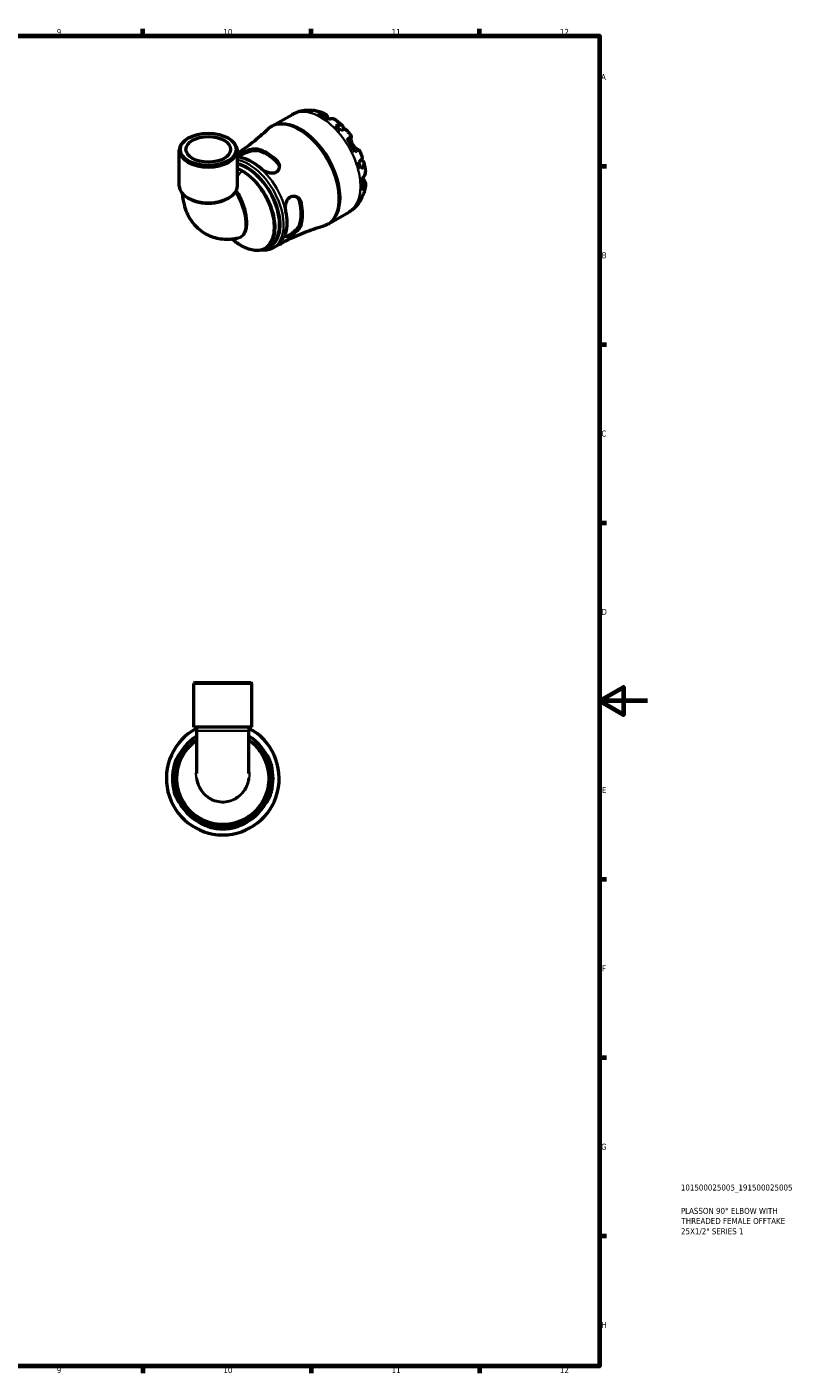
# Model space of a CAD drawing. Header units: millimetres. Extents: x 0 to 902, y 0 to 783.
# Tile 6 of 6: x 582 to 902, y 17 to 578. Entities that reach past the tile are written whole.
import ezdxf

# ---------------------------------------------------------------- set-up
doc = ezdxf.new("R2010")
doc.units = ezdxf.units.MM
for name, color, linetype, lineweight in [('Border (ISO)', 7, 'Continuous', 70), ('Title (ISO)', 7, 'Continuous', 50), ('Visible (ISO)', 7, 'Continuous', 50), ('Visible Narrow (ISO)', 7, 'Continuous', 35)]:
    doc.layers.add(name, color=color, linetype=linetype, lineweight=lineweight)
doc.styles.add('Note Text (ISO)', font='tahoma.ttf')

# ---------------------------------------------------------------- blocks, each defined once
blk = doc.blocks.new('Borders Default Border')
at = {"layer": 'Border (ISO)'}
for p, q in [((630.75, 574), (630.75, 576.9)), ((700.83, 574), (700.83, 576.9)), ((770.92, 574), (770.92, 576.9)), ((821, 519.75), (823.9, 519.75)), ((821, 445.5), (823.9, 445.5)), ((821, 371.25), (823.9, 371.25)), ((821, 222.75), (823.9, 222.75)), ((821, 148.5), (823.9, 148.5)), ((821, 74.25), (823.9, 74.25)), ((630.75, 20), (630.75, 17.1)), ((700.83, 20), (700.83, 17.1)), ((770.92, 20), (770.92, 17.1))]:
    blk.add_line(p, q, dxfattribs=at)
at = {"layer": 'Border (ISO)', "flags": 128}
for points in [[(20, 20), (20, 574), (821, 574), (821, 20), (20, 20)], [(841, 297), (821, 297), (831, 302.77), (831, 291.23), (821, 297)]]:
    blk.add_lwpolyline(points, dxfattribs=at)
at = {"layer": 'Border (ISO)', "color": 232, "true_color": 0xca0064, "char_height": 2.5, "attachment_point": 7, "style": 'Note Text (ISO)'}
for s, insert in [('9', (594.88, 574.35)), ('10', (664.29, 574.35)), ('11', (734.37, 574.4)), ('12', (804.46, 574.4)), ('A', (821.59, 555.62)), ('B', (821.89, 481.37)), ('C', (821.73, 407.08)), ('D', (821.73, 332.88)), ('E', (821.94, 258.63)), ('F', (822, 184.38)), ('G', (821.61, 110.08)), ('H', (821.74, 35.88)), ('9', (594.88, 17.05)), ('10', (664.29, 17.05)), ('11', (734.37, 17.1)), ('12', (804.46, 17.1))]:
    blk.add_mtext(s, dxfattribs=dict(at, insert=insert))
blk = doc.blocks.new('Title Blocks ISO')
at = {"layer": 'Title (ISO)', "color": 232, "true_color": 0xca0064, "style": 'Note Text (ISO)'}
for tag, p in [('PART_NUMBER_001', (33.84, 73.13)), ('DESCRIPTION_001', (33.84, 63.4)), ('DESCRIPTION_002', (34.09, 59.18)), ('DESCRIPTION_003', (33.91, 54.9))]:
    blk.add_attdef(tag, p, '', height=2.5, dxfattribs=at)

msp = doc.modelspace()

# ---------------------------------------------------------------- linework, layer by layer
at = {"layer": 'Visible (ISO)'}
for p, q in [((684.669, 536.5076), (693.0263, 541.3203)), ((649.7337, 531.4532), (649.4, 531.2596)), ((666.2586, 531.4532), (666.5922, 531.2596)), ((645.886, 511.4435), (645.886, 526.3474)), ((670.1063, 511.4435), (670.1063, 526.3474)), ((708.1235, 495.7782), (716.4808, 500.5909)), ((681.9584, 485.592), (683.6978, 486.5936)), ((685.0661, 485.7545), (686.4379, 486.5444)), ((652.3977, 304.7413), (651.9277, 304.2713)), ((676.148, 304.2713), (651.9277, 304.2713)), ((651.9277, 286.0413), (651.9277, 304.2713)), ((652.3977, 304.7413), (675.678, 304.7413)), ((675.678, 304.7413), (676.148, 304.2713)), ((676.148, 286.0413), (676.148, 304.2713)), ((676.148, 286.0413), (651.9277, 286.0413)), ((653.1388, 286.0413), (653.1388, 284.6093)), ((674.937, 286.0413), (674.937, 284.6093)), ((653.1388, 284.6093), (653.1388, 266.7706)), ((674.937, 266.7706), (674.937, 284.6093))]:
    msp.add_line(p, q, dxfattribs=at)
for radius, start, end in [(23.5, 117.632134, 62.367866), (20.68, 121.805507, 58.194493), (20.9602, 164.787344, 195.212656), (20.6801, 164.576237, 195.423763), (20.6801, 344.576237, 15.423763), (20.9602, 344.787344, 15.212656), (20.6801, 254.576237, 285.423763), (20.9602, 254.787344, 285.212656)]:
    msp.add_arc((664.0379, 264.7413), radius, start, end, dxfattribs=at)
for centre, major_axis, ratio, start_param, end_param in [((705.8673, 521.5969), (-11.6479, 20.2268), 0.57809312, 5.82476092, 5.96007895), ((705.8673, 521.5969), (-11.6479, 20.2268), 0.57809312, 5.36435152, 5.63509019), ((705.8673, 521.5969), (-11.6479, 20.2268), 0.57809312, 5.03936276, 5.17468078), ((657.9961, 526.3474), (-12.1101, 0), 0.5758617, 5.50163969, 10.20632358), ((705.8673, 521.5969), (-11.6479, 20.2268), 0.57809312, 4.57895335, 4.84969203), ((676.2469, 504.5397), (-10.32, 17.921), 0.57809312, 5.23052541, 5.7689163), ((682.4341, 508.1026), (10.4598, -18.1637), 0.57809312, 2.09261727, 2.62363913), ((682.4341, 508.1026), (10.0705, -17.4877), 0.57809312, 2.08208886, 2.63416754), ((705.8673, 521.5969), (-11.6479, 20.2268), 0.57809312, 4.25396459, 4.38928262), ((674.0814, 503.2926), (9.6164, -16.6991), 0.57809312, 0, 2.65416455), ((657.9961, 511.4435), (-12.1101, 0), 0.5758617, 0, 3.14159265), ((705.8673, 521.5969), (-11.6479, 20.2268), 0.57809312, 3.79355519, 4.06429386), ((682.4341, 508.1026), (10.0705, -17.4877), 0.57809312, 0.51129253, 1.06337121), ((705.8673, 521.5969), (11.6479, -20.2268), 0.57809312, 0.32697378, 0.4622918), ((676.2469, 504.5397), (-10.32, 17.921), 0.57809312, 3.65972908, 4.19811997), ((682.4341, 508.1026), (10.4598, -18.1637), 0.57809312, 0.52182094, 1.0528428)]:
    msp.add_ellipse(centre, major_axis=major_axis, ratio=ratio, start_param=start_param, end_param=end_param, dxfattribs=at)
for major_axis in [(11.6402, 0), (9.3155, 0)]:
    msp.add_ellipse((657.9961, 526.7316), major_axis=major_axis, ratio=0.5758617, dxfattribs=at)
for points, knots in [([(693.0263, 541.3203), (693.4514, 541.5651), (693.8903, 541.7859), (694.787, 542.1761), (695.2447, 542.3454), (696.1699, 542.6318), (696.6373, 542.7489), (697.574, 542.9324), (698.0431, 542.9988), (698.9767, 543.0844), (699.4411, 543.1036), (699.9008, 543.1013)], [5.499720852, 5.499720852, 5.499720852, 5.499720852, 5.564680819, 5.564680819, 5.629640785, 5.629640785, 5.694600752, 5.694600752, 5.759560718, 5.759560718, 5.824520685, 5.824520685, 5.824520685, 5.824520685]), ([(698.5348, 542.9151), (698.9291, 543.0265), (699.3337, 543.0857), (700.0919, 543.1117), (700.5145, 543.0781), (701.0757, 542.9581), (701.2192, 542.9206), (701.3603, 542.8777)], [0.149402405, 0.149402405, 0.149402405, 0.149402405, 0.291249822, 0.291249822, 0.437065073, 0.437065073, 0.487412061, 0.487412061, 0.487412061, 0.487412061]), ([(702.6005, 542.8467), (702.2938, 542.902), (701.9821, 542.9201), (701.3484, 542.8904), (700.972, 542.8285), (700.5966, 542.7152)], [4.268962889, 4.268962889, 4.268962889, 4.268962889, 4.390783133, 4.390783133, 4.532630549, 4.532630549, 4.532630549, 4.532630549]), ([(702.6005, 542.8468), (702.8453, 542.8023), (703.088, 542.7524), (703.5689, 542.6425), (703.8072, 542.5825), (704.2793, 542.4532), (704.5131, 542.3838), (704.9763, 542.2362), (705.2057, 542.158), (705.6601, 541.9933), (705.8851, 541.9067), (706.108, 541.8163)], [5.954836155, 5.954836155, 5.954836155, 5.954836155, 5.991309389, 5.991309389, 6.027782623, 6.027782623, 6.064255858, 6.064255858, 6.100729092, 6.100729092, 6.137202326, 6.137202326, 6.137202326, 6.137202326]), ([(703.6399, 541.7873), (703.9949, 541.9071), (704.3415, 541.9798), (704.9658, 542.0389), (705.2994, 542.0277), (705.9218, 541.9025), (706.2106, 541.7885), (706.6975, 541.5027), (706.9401, 541.3038), (707.2995, 540.8842), (707.433, 540.6857), (707.5447, 540.4777)], [0.149410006, 0.149410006, 0.149410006, 0.149410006, 0.290445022, 0.290445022, 0.436341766, 0.436341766, 0.582238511, 0.582238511, 0.729346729, 0.729346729, 0.835262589, 0.835262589, 0.835262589, 0.835262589]), ([(707.5447, 540.4777), (707.6254, 540.3274), (707.718, 540.1581), (707.9385, 539.7673), (708.067, 539.5456), (708.2188, 539.2973), (708.2279, 539.2825), (708.237, 539.2677)], [-0.507771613, -0.507771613, -0.507771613, -0.507771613, -0.427868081, -0.427868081, -0.340242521, -0.340242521, -0.334704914, -0.334704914, -0.334704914, -0.334704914]), ([(711.1603, 538.9119), (711.0773, 538.9746), (710.9927, 539.031), (710.6654, 539.2232), (710.3766, 539.3372), (709.7542, 539.4624), (709.4206, 539.4736), (708.7962, 539.4145), (708.4496, 539.3418), (708.0947, 539.2219)], [4.094373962, 4.094373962, 4.094373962, 4.094373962, 4.145419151, 4.145419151, 4.291315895, 4.291315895, 4.43721264, 4.43721264, 4.578247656, 4.578247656, 4.578247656, 4.578247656]), ([(711.1606, 538.9123), (711.352, 538.7682), (711.5416, 538.6213), (711.9171, 538.3223), (712.103, 538.1701), (712.4711, 537.8607), (712.6533, 537.7034), (713.0141, 537.3839), (713.1926, 537.2217), (713.546, 536.8925), (713.7208, 536.7256), (713.8938, 536.5563)], [0.151816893, 0.151816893, 0.151816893, 0.151816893, 0.188462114, 0.188462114, 0.225107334, 0.225107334, 0.261752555, 0.261752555, 0.298397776, 0.298397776, 0.335042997, 0.335042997, 0.335042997, 0.335042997]), ([(682.5328, 534.9049), (681.5742, 533.9873), (680.5793, 533.0783), (678.5217, 531.2874), (677.4589, 530.4055), (675.2716, 528.6787), (674.1471, 527.8337), (672.0498, 526.3366), (671.086, 525.677), (670.1063, 525.0351)], [5.358559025, 5.358559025, 5.358559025, 5.358559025, 5.386791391, 5.386791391, 5.415023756, 5.415023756, 5.443256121, 5.443256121, 5.466439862, 5.466439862, 5.466439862, 5.466439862]), ([(682.5328, 534.9049), (682.6613, 535.0279), (682.7928, 535.148), (683.0616, 535.3819), (683.1989, 535.4958), (683.479, 535.7169), (683.6218, 535.8242), (683.9126, 536.0318), (684.0606, 536.1321), (684.3613, 536.3254), (684.5141, 536.4184), (684.669, 536.5076)], [5.358559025, 5.358559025, 5.358559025, 5.358559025, 5.386791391, 5.386791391, 5.415023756, 5.415023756, 5.443256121, 5.443256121, 5.471488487, 5.471488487, 5.499720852, 5.499720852, 5.499720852, 5.499720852]), ([(711.1379, 536.6448), (711.4768, 536.7792), (711.7981, 536.8728), (712.3593, 536.9802), (712.6491, 537.0015), (713.1676, 536.9536), (713.3963, 536.8845), (713.7606, 536.6896), (713.9296, 536.5457), (714.1899, 536.1761), (714.2811, 535.9505), (714.3812, 535.4977), (714.4037, 535.2345), (714.3915, 534.944)], [0.149402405, 0.149402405, 0.149402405, 0.149402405, 0.291249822, 0.291249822, 0.437065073, 0.437065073, 0.582880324, 0.582880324, 0.729035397, 0.729035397, 0.875190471, 0.875190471, 1.011019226, 1.011019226, 1.011019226, 1.011019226]), ([(715.4634, 534.9014), (715.4105, 534.9608), (715.3366, 535.0017), (715.1298, 535.0561), (714.9633, 535.0597), (714.552, 534.9944), (714.3072, 534.9256), (713.8128, 534.7478), (713.5197, 534.6243), (713.1997, 534.4701)], [3.992413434, 3.992413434, 3.992413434, 3.992413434, 4.099152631, 4.099152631, 4.244967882, 4.244967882, 4.390783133, 4.390783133, 4.532630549, 4.532630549, 4.532630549, 4.532630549]), ([(715.4636, 534.9016), (715.6213, 534.7228), (715.7771, 534.5421), (716.085, 534.1769), (716.2371, 533.9925), (716.5375, 533.6199), (716.6858, 533.4318), (716.9787, 533.0522), (717.1231, 532.8607), (717.4082, 532.4744), (717.5488, 532.2796), (717.6874, 532.0832)], [0.449772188, 0.449772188, 0.449772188, 0.449772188, 0.485605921, 0.485605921, 0.521439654, 0.521439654, 0.557273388, 0.557273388, 0.593107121, 0.593107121, 0.628940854, 0.628940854, 0.628940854, 0.628940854]), ([(672.3578, 523.0773), (672.2552, 523.1037), (672.1579, 523.1315), (671.7954, 523.2471), (671.5762, 523.3445), (671.1937, 523.5963), (671.0786, 523.7578), (671.0744, 524.1139), (671.1747, 524.306), (671.5491, 524.6981), (671.7843, 524.8869), (672.3695, 525.2806), (672.7065, 525.4788), (673.5212, 525.9043), (674.0006, 526.1236), (675.0537, 526.5319), (675.6261, 526.7104), (676.7582, 526.9523), (677.3151, 527.0097), (678.0778, 526.9714), (678.3225, 526.9359), (678.545, 526.8777)], [-1.50675698, -1.50675698, -1.50675698, -1.50675698, -1.46149555, -1.46149555, -1.32770331, -1.32770331, -1.14676156, -1.14676156, -0.97470672, -0.97470672, -0.83447156, -0.83447156, -0.69888057, -0.69888057, -0.53962463, -0.53962463, -0.35952093, -0.35952093, -0.17170196, -0.17170196, -0.0733786, -0.0733786, -0.0733786, -0.0733786]), ([(715.856, 531.0356), (716.1592, 531.21), (716.4282, 531.3645), (716.8688, 531.6174), (717.0781, 531.7374), (717.4047, 531.9241), (717.522, 531.991), (717.6627, 532.0704), (717.6982, 532.0899), (717.6744, 532.0745), (717.6395, 532.0536), (717.5846, 532.0213)], [0.149410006, 0.149410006, 0.149410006, 0.149410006, 0.290445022, 0.290445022, 0.436341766, 0.436341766, 0.582238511, 0.582238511, 0.729346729, 0.729346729, 0.835262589, 0.835262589, 0.835262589, 0.835262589]), ([(717.5846, 532.0213), (717.5645, 532.0095), (717.5455, 531.9901), (717.4993, 531.9188), (717.4745, 531.8547), (717.4345, 531.6825), (717.4199, 531.5742), (717.4036, 531.2691), (717.4089, 531.0576), (717.4684, 530.5126), (717.5356, 530.1692), (717.7629, 529.4379), (717.9264, 529.0565), (718.1345, 528.696)], [-0.50766593, -0.50766593, -0.50766593, -0.50766593, -0.46718991, -0.46718991, -0.402002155, -0.402002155, -0.33506637, -0.33506637, -0.243004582, -0.243004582, -0.124888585, -0.124888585, 0, 0, 0, 0]), ([(718.1345, 528.696), (718.2447, 528.5053), (718.3662, 528.3218), (718.6355, 527.963), (718.7836, 527.7902), (719.1564, 527.4032), (719.3828, 527.2079), (719.8005, 526.8985), (719.9889, 526.783), (720.2671, 526.6425), (720.3679, 526.6015), (720.5364, 526.5511), (720.6041, 526.5411), (720.6729, 526.5454), (720.688, 526.5478), (720.7015, 526.5516)], [0, 0, 0, 0, 0.066081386, 0.066081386, 0.136674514, 0.136674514, 0.238734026, 0.238734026, 0.334577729, 0.334577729, 0.401578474, 0.401578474, 0.466853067, 0.466853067, 0.487987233, 0.487987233, 0.487987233, 0.487987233]), ([(671.1393, 523.7215), (671.1938, 523.8283), (671.2844, 523.9437), (671.6337, 524.2745), (671.967, 524.5049), (672.7487, 524.9551), (673.2393, 525.1991), (674.297, 525.6445), (674.8644, 525.8445), (675.9492, 526.1461), (676.5425, 526.2634), (677.6397, 526.3487), (678.1438, 526.3154), (678.545, 526.2157)], [1.088343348, 1.088343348, 1.088343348, 1.088343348, 1.185246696, 1.185246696, 1.351083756, 1.351083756, 1.516920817, 1.516920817, 1.682757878, 1.682757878, 1.859666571, 1.859666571, 2.036575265, 2.036575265, 2.036575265, 2.036575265]), ([(686.3232, 522.3985), (686.4271, 522.306), (686.5255, 522.2089), (686.8767, 521.8249), (687.0873, 521.5124), (687.4806, 520.6959), (687.6021, 520.1738), (687.6069, 519.163), (687.4978, 518.6756), (687.0942, 517.9029), (686.8451, 517.6026), (686.2373, 517.1429), (685.8966, 516.9814), (685.0945, 516.7725), (684.6364, 516.7439), (683.608, 516.832), (683.0403, 516.9739), (681.9043, 517.4057), (681.3409, 517.704), (680.5857, 518.2224), (680.3504, 518.4063), (680.136, 518.5982)], [-1.51388871, -1.51388871, -1.51388871, -1.51388871, -1.46807207, -1.46807207, -1.34001381, -1.34001381, -1.15172155, -1.15172155, -0.9695924, -0.9695924, -0.82469696, -0.82469696, -0.69041417, -0.69041417, -0.54038864, -0.54038864, -0.36395407, -0.36395407, -0.17493064, -0.17493064, -0.08013007, -0.08013007, -0.08013007, -0.08013007]), ([(686.3232, 521.7366), (686.7244, 521.3742), (687.064, 520.9216), (687.4512, 520.0725), (687.5515, 519.6913), (687.5884, 519.3244)], [-0.685491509, -0.685491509, -0.685491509, -0.685491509, -0.508582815, -0.508582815, -0.376571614, -0.376571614, -0.376571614, -0.376571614]), ([(720.8373, 526.6271), (720.8366, 526.6276), (720.8019, 526.6084), (720.672, 526.535), (720.5547, 526.4682), (720.2281, 526.2814), (720.0188, 526.1615), (719.5782, 525.9086), (719.3092, 525.754), (719.006, 525.5796)], [4.02068324, 4.02068324, 4.02068324, 4.02068324, 4.145419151, 4.145419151, 4.291315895, 4.291315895, 4.43721264, 4.43721264, 4.578247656, 4.578247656, 4.578247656, 4.578247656]), ([(720.6535, 521.5597), (720.9477, 521.7587), (721.2018, 521.9497), (721.6042, 522.2868), (721.787, 522.4631), (722.0507, 522.784), (722.1316, 522.9286), (722.1893, 523.133), (722.1913, 523.2168), (722.1666, 523.2915)], [0.149402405, 0.149402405, 0.149402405, 0.149402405, 0.291249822, 0.291249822, 0.437065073, 0.437065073, 0.582880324, 0.582880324, 0.690088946, 0.690088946, 0.690088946, 0.690088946]), ([(720.8374, 526.6272), (720.9382, 526.409), (721.0367, 526.1898), (721.2287, 525.7497), (721.3224, 525.5287), (721.5048, 525.0853), (721.5935, 524.8628), (721.766, 524.4162), (721.8498, 524.1923), (722.0122, 523.7429), (722.0908, 523.5176), (722.1669, 523.2916)], [0.941869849, 0.941869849, 0.941869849, 0.941869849, 0.97770401, 0.97770401, 1.013538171, 1.013538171, 1.049372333, 1.049372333, 1.085206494, 1.085206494, 1.121040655, 1.121040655, 1.121040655, 1.121040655]), ([(721.6534, 522.3413), (721.9195, 522.2051), (722.1425, 522.0512), (722.4876, 521.7365), (722.6366, 521.5459), (722.825, 521.1384), (722.8644, 520.9214), (722.8496, 520.5109), (722.7944, 520.2795), (722.5752, 519.8091), (722.4111, 519.57), (722.0363, 519.1397), (721.7939, 518.9094), (721.5076, 518.6841)], [3.667458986, 3.667458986, 3.667458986, 3.667458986, 3.806842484, 3.806842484, 3.952997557, 3.952997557, 4.099152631, 4.099152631, 4.244967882, 4.244967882, 4.390783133, 4.390783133, 4.532630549, 4.532630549, 4.532630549, 4.532630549]), ([(722.2208, 514.7548), (722.5026, 515.0013), (722.7394, 515.2641), (723.104, 515.7733), (723.2617, 516.0667), (723.4658, 516.666), (723.5122, 516.9719), (723.5103, 517.352), (723.5036, 517.4553), (723.4906, 517.5604)], [0.149410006, 0.149410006, 0.149410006, 0.149410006, 0.290445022, 0.290445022, 0.436341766, 0.436341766, 0.582238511, 0.582238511, 0.634361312, 0.634361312, 0.634361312, 0.634361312]), ([(722.8155, 521.1052), (722.8757, 520.8707), (722.9329, 520.6358), (723.0415, 520.1653), (723.0928, 519.9296), (723.1893, 519.4574), (723.2345, 519.221), (723.3187, 518.7476), (723.3577, 518.5105), (723.4292, 518.0359), (723.4618, 517.7983), (723.491, 517.5605)], [1.235730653, 1.235730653, 1.235730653, 1.235730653, 1.272367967, 1.272367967, 1.30900528, 1.30900528, 1.345642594, 1.345642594, 1.382279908, 1.382279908, 1.418917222, 1.418917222, 1.418917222, 1.418917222]), ([(723.048, 513.6252), (723.1719, 513.4252), (723.2765, 513.2112), (723.4591, 512.6921), (723.5093, 512.3838), (723.5122, 511.8214), (723.4658, 511.5154), (723.2617, 510.9161), (723.104, 510.6228), (722.7394, 510.1136), (722.5026, 509.8508), (722.2208, 509.6043)], [3.892395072, 3.892395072, 3.892395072, 3.892395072, 3.998310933, 3.998310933, 4.145419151, 4.145419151, 4.291315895, 4.291315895, 4.43721264, 4.43721264, 4.578247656, 4.578247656, 4.578247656, 4.578247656]), ([(722.3325, 514.8554), (722.357, 514.8098), (722.3816, 514.7648), (722.5011, 514.5472), (722.5942, 514.3841), (722.7732, 514.0774), (722.8582, 513.9355), (722.9756, 513.7425), (723.0127, 513.6823), (723.048, 513.6252)], [-1.845888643, -1.845888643, -1.845888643, -1.845888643, -1.829422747, -1.829422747, -1.765581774, -1.765581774, -1.70117883, -1.70117883, -1.669619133, -1.669619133, -1.669619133, -1.669619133]), ([(723.4863, 511.7304), (723.4536, 511.4922), (723.4164, 511.2542), (723.3328, 510.7785), (723.2863, 510.5409), (723.1835, 510.0661), (723.1272, 509.829), (723.0043, 509.3557), (722.9377, 509.1195), (722.7936, 508.6482), (722.7162, 508.4132), (722.6331, 508.1789)], [1.716865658, 1.716865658, 1.716865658, 1.716865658, 1.753331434, 1.753331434, 1.789797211, 1.789797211, 1.826262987, 1.826262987, 1.862728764, 1.862728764, 1.89919454, 1.89919454, 1.89919454, 1.89919454]), ([(647.1624, 508.3271), (647.2667, 506.7963), (647.4984, 505.2594), (648.455, 501.5502), (649.3526, 499.3724), (651.9853, 495.4208), (653.6986, 493.6457), (657.5075, 491.1153), (659.5055, 490.269), (663.6685, 489.3015), (665.8238, 489.2145), (668.6561, 489.5088), (669.4344, 489.6361), (670.1949, 489.8012)], [3.21725646, 3.21725646, 3.21725646, 3.21725646, 3.39558481, 3.39558481, 3.64957696, 3.64957696, 3.89194491, 3.89194491, 4.10227717, 4.10227717, 4.32483341, 4.32483341, 4.41155342, 4.41155342, 4.41155342, 4.41155342]), ([(690.3433, 500.9186), (690.315, 501.0536), (690.2907, 501.1919), (690.2102, 501.7499), (690.1856, 502.1876), (690.2139, 503.2303), (690.2971, 503.8364), (690.6052, 504.9522), (690.8225, 505.4617), (691.3507, 506.2533), (691.6323, 506.5529), (692.2668, 507.0016), (692.6074, 507.1487), (693.3837, 507.3058), (693.8135, 507.2851), (694.6936, 507.0482), (695.1342, 506.8083), (695.9091, 506.1389), (696.2368, 505.7025), (696.5841, 504.9355), (696.6753, 504.6555), (696.7358, 504.3633)], [-1.50675698, -1.50675698, -1.50675698, -1.50675698, -1.46149555, -1.46149555, -1.32770331, -1.32770331, -1.14676156, -1.14676156, -0.97470672, -0.97470672, -0.83447156, -0.83447156, -0.69888057, -0.69888057, -0.53962463, -0.53962463, -0.35952093, -0.35952093, -0.17170196, -0.17170196, -0.0733786, -0.0733786, -0.0733786, -0.0733786]), ([(694.6974, 507.0042), (694.9997, 506.7874), (695.2827, 506.5075), (695.8271, 505.7435), (696.0497, 505.2223), (696.1633, 504.693)], [1.726638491, 1.726638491, 1.726638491, 1.726638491, 1.859666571, 1.859666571, 2.036575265, 2.036575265, 2.036575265, 2.036575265]), ([(721.5129, 505.7148), (721.2839, 505.3104), (721.0336, 504.9128), (720.4886, 504.1372), (720.194, 503.7593), (719.5607, 503.0307), (719.222, 502.68), (718.5033, 502.0139), (718.1233, 501.6986), (717.3271, 501.1109), (716.9111, 500.8386), (716.4808, 500.5909)], [2.02941528, 2.02941528, 2.02941528, 2.02941528, 2.095157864, 2.095157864, 2.160900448, 2.160900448, 2.226643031, 2.226643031, 2.292385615, 2.292385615, 2.358128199, 2.358128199, 2.358128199, 2.358128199]), ([(722.0435, 507.0908), (722.0087, 506.9384), (721.9672, 506.7867), (721.787, 506.2331), (721.6042, 505.8512), (721.2018, 505.2092), (720.9477, 504.8892), (720.6535, 504.6044)], [4.191485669, 4.191485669, 4.191485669, 4.191485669, 4.244967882, 4.244967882, 4.390783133, 4.390783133, 4.532630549, 4.532630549, 4.532630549, 4.532630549]), ([(721.5076, 506.4964), (721.7939, 506.764), (722.0363, 507.058), (722.3831, 507.5953), (722.5263, 507.8799), (722.6329, 508.179)], [0.149402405, 0.149402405, 0.149402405, 0.149402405, 0.291249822, 0.291249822, 0.415593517, 0.415593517, 0.415593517, 0.415593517]), ([(686.4379, 486.5444), (687.6791, 487.2592), (688.9378, 487.9436), (691.4793, 489.2463), (692.762, 489.8647), (695.3401, 491.0315), (696.6353, 491.58), (699.2268, 492.605), (700.523, 493.0816), (703.1047, 493.9623), (704.3903, 494.3665), (705.665, 494.735)], [2.358128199, 2.358128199, 2.358128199, 2.358128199, 2.386360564, 2.386360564, 2.414592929, 2.414592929, 2.442825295, 2.442825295, 2.47105766, 2.47105766, 2.499290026, 2.499290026, 2.499290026, 2.499290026]), ([(696.7358, 495.3703), (696.7076, 495.2664), (696.6726, 495.1607), (696.5152, 494.7544), (696.3496, 494.4473), (695.8382, 493.6893), (695.4463, 493.2416), (694.5722, 492.4064), (694.095, 492.0184), (693.223, 491.3943), (692.8379, 491.1477), (692.1351, 490.7479), (691.8245, 490.5949), (691.2418, 490.3643), (690.9876, 490.3015), (690.5492, 490.2968), (690.3881, 490.3786), (690.1939, 490.7173), (690.1706, 490.9859), (690.2424, 491.5152), (690.2842, 491.7118), (690.3433, 491.9256)], [-1.51388871, -1.51388871, -1.51388871, -1.51388871, -1.46807207, -1.46807207, -1.34001381, -1.34001381, -1.15172155, -1.15172155, -0.9695924, -0.9695924, -0.82469696, -0.82469696, -0.69041417, -0.69041417, -0.54038864, -0.54038864, -0.36395407, -0.36395407, -0.17493064, -0.17493064, -0.08013007, -0.08013007, -0.08013007, -0.08013007]), ([(696.1633, 495.7), (696.0497, 495.3016), (695.8271, 494.8473), (695.2056, 493.938), (694.8077, 493.4823), (694.0044, 492.6932), (693.5475, 492.3018), (692.6325, 491.609), (692.1756, 491.3068), (691.7847, 491.0817), (691.3938, 490.8566), (691.027, 490.6844), (690.5646, 490.5495), (690.4189, 490.5296), (690.2987, 490.5367)], [-0.685491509, -0.685491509, -0.685491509, -0.685491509, -0.508582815, -0.508582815, -0.331674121, -0.331674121, -0.165837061, -0.165837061, 0, 0, 0, 0.165837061, 0.165837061, 0.262730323, 0.262730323, 0.262730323, 0.262730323]), ([(708.1235, 495.7782), (707.9686, 495.689), (707.8115, 495.6035), (707.4933, 495.4405), (707.3323, 495.3628), (707.0068, 495.2155), (706.8424, 495.1458), (706.5105, 495.0146), (706.3431, 494.953), (706.0058, 494.8379), (705.8359, 494.7844), (705.665, 494.735)], [2.358128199, 2.358128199, 2.358128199, 2.358128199, 2.386360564, 2.386360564, 2.414592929, 2.414592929, 2.442825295, 2.442825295, 2.47105766, 2.47105766, 2.499290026, 2.499290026, 2.499290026, 2.499290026]), ([(681.9584, 485.592), (681.6245, 485.3996), (681.2747, 485.2348), (680.1864, 484.8259), (679.4095, 484.6682), (677.7965, 484.5804), (676.9605, 484.6497), (675.2605, 484.9997), (674.3962, 485.2802), (672.6645, 486.0351), (671.7971, 486.5095), (670.5121, 487.3518), (670.0864, 487.6543), (669.6651, 487.9772)], [3.928939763, 3.928939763, 3.928939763, 3.928939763, 4.023639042, 4.023639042, 4.2130376, 4.2130376, 4.402436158, 4.402436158, 4.591834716, 4.591834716, 4.781233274, 4.781233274, 4.875932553, 4.875932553, 4.875932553, 4.875932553]), ([(685.0661, 485.7545), (683.9587, 485.1168), (682.6897, 484.7673), (680.8369, 484.6932), (680.3169, 484.7145), (679.7897, 484.776)], [2.358128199, 2.358128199, 2.358128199, 2.358128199, 2.652159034, 2.652159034, 2.7635161, 2.7635161, 2.7635161, 2.7635161]), ([(653.1389, 280.6327), (650.5392, 278.8472), (648.3856, 276.4155), (645.3912, 270.644), (644.6427, 267.265), (644.9214, 260.7316), (645.8652, 257.5807), (649.2981, 251.8472), (651.9222, 249.3553), (657.735, 246.271), (660.8166, 245.4929), (667.251, 245.4488), (670.5983, 246.3161), (676.2346, 249.4982), (678.5736, 251.7096), (681.9249, 256.9379), (682.9526, 259.938), (683.5177, 266.1963), (682.9948, 269.4544), (680.6401, 274.8977), (679.0164, 277.1683), (676.3476, 279.5929), (675.6588, 280.1367), (674.9364, 280.6316)], [-7.25281857, -7.25281857, -7.25281857, -7.25281857, -6.76178106, -6.76178106, -6.24054873, -6.24054873, -5.74370178, -5.74370178, -5.20022133, -5.20022133, -4.71924611, -4.71924611, -4.19844656, -4.19844656, -3.71163222, -3.71163222, -3.23166527, -3.23166527, -2.73333082, -2.73333082, -2.30831615, -2.30831615, -2.17197998, -2.17197998, -2.17197998, -2.17197998]), ([(643.8122, 270.2413), (643.8522, 270.3883), (643.8942, 270.5348), (644.0611, 271.0872), (644.1979, 271.4824), (644.5547, 272.4049), (644.7825, 272.9033), (645.2019, 273.7269), (645.3933, 274.0561), (645.6504, 274.4614), (645.7315, 274.5726), (645.8019, 274.6366), (645.7963, 274.5995), (645.7052, 274.3804), (645.6119, 274.1852), (645.3458, 273.617), (645.1647, 273.2231), (644.7735, 272.2824), (644.5637, 271.7284), (644.2768, 270.8458), (644.1862, 270.5445), (644.1026, 270.2413)], [-1.51388871, -1.51388871, -1.51388871, -1.51388871, -1.46807207, -1.46807207, -1.34001381, -1.34001381, -1.15172155, -1.15172155, -0.9695924, -0.9695924, -0.82469696, -0.82469696, -0.69041417, -0.69041417, -0.54038864, -0.54038864, -0.36395407, -0.36395407, -0.17493064, -0.17493064, -0.08013007, -0.08013007, -0.08013007, -0.08013007]), ([(683.9732, 270.2413), (683.9332, 270.3864), (683.8915, 270.5312), (683.721, 271.1007), (683.5819, 271.5148), (683.244, 272.4337), (683.0425, 272.9157), (682.6887, 273.7111), (682.5361, 274.0292), (682.3464, 274.4364), (682.2951, 274.5534), (682.279, 274.6393), (682.3115, 274.6117), (682.462, 274.407), (682.5912, 274.2076), (682.9244, 273.6298), (683.1335, 273.2343), (683.5641, 272.2986), (683.7847, 271.7538), (684.083, 270.8681), (684.178, 270.556), (684.2636, 270.2413)], [-1.50675698, -1.50675698, -1.50675698, -1.50675698, -1.46149555, -1.46149555, -1.32770331, -1.32770331, -1.14676156, -1.14676156, -0.97470672, -0.97470672, -0.83447156, -0.83447156, -0.69888057, -0.69888057, -0.53962463, -0.53962463, -0.35952093, -0.35952093, -0.17170196, -0.17170196, -0.0733786, -0.0733786, -0.0733786, -0.0733786]), ([(644.1026, 259.2413), (644.1426, 259.0961), (644.1843, 258.9513), (644.3547, 258.3819), (644.4939, 257.9677), (644.8317, 257.0489), (645.0333, 256.5669), (645.3871, 255.7715), (645.5396, 255.4533), (645.7294, 255.0461), (645.7807, 254.9292), (645.7968, 254.8433), (645.7642, 254.8709), (645.6138, 255.0756), (645.4846, 255.275), (645.1514, 255.8528), (644.9423, 256.2482), (644.5117, 257.184), (644.291, 257.7288), (643.9928, 258.6145), (643.8978, 258.9266), (643.8122, 259.2413)], [-1.50675698, -1.50675698, -1.50675698, -1.50675698, -1.46149555, -1.46149555, -1.32770331, -1.32770331, -1.14676156, -1.14676156, -0.97470672, -0.97470672, -0.83447156, -0.83447156, -0.69888057, -0.69888057, -0.53962463, -0.53962463, -0.35952093, -0.35952093, -0.17170196, -0.17170196, -0.0733786, -0.0733786, -0.0733786, -0.0733786]), ([(684.2636, 259.2413), (684.2236, 259.0943), (684.1816, 258.9477), (684.0147, 258.3954), (683.8778, 258.0001), (683.521, 257.0777), (683.2933, 256.5793), (682.8739, 255.7556), (682.6825, 255.4265), (682.4254, 255.0212), (682.3443, 254.91), (682.2739, 254.846), (682.2794, 254.8831), (682.3706, 255.1022), (682.4639, 255.2974), (682.73, 255.8656), (682.9111, 256.2595), (683.3022, 257.2002), (683.5121, 257.7542), (683.7989, 258.6368), (683.8896, 258.9381), (683.9732, 259.2413)], [-1.51388871, -1.51388871, -1.51388871, -1.51388871, -1.46807207, -1.46807207, -1.34001381, -1.34001381, -1.15172155, -1.15172155, -0.9695924, -0.9695924, -0.82469696, -0.82469696, -0.69041417, -0.69041417, -0.54038864, -0.54038864, -0.36395407, -0.36395407, -0.17493064, -0.17493064, -0.08013007, -0.08013007, -0.08013007, -0.08013007]), ([(658.5379, 244.5156), (658.3909, 244.5556), (658.2443, 244.5976), (657.692, 244.7645), (657.2967, 244.9013), (656.3743, 245.2581), (655.8759, 245.4859), (655.0522, 245.9053), (654.7231, 246.0967), (654.3178, 246.3538), (654.2066, 246.4349), (654.1426, 246.5053), (654.1797, 246.4997), (654.3988, 246.4086), (654.594, 246.3153), (655.1622, 246.0492), (655.5561, 245.8681), (656.4968, 245.4769), (657.0508, 245.2671), (657.9334, 244.9802), (658.2347, 244.8896), (658.5379, 244.806)], [-1.51388871, -1.51388871, -1.51388871, -1.51388871, -1.46807207, -1.46807207, -1.34001381, -1.34001381, -1.15172155, -1.15172155, -0.9695924, -0.9695924, -0.82469696, -0.82469696, -0.69041417, -0.69041417, -0.54038864, -0.54038864, -0.36395407, -0.36395407, -0.17493064, -0.17493064, -0.08013007, -0.08013007, -0.08013007, -0.08013007]), ([(669.5379, 244.806), (669.683, 244.846), (669.8278, 244.8877), (670.3973, 245.0581), (670.8114, 245.1973), (671.7303, 245.5351), (672.2123, 245.7367), (673.0077, 246.0905), (673.3258, 246.2431), (673.733, 246.4328), (673.85, 246.4841), (673.9359, 246.5002), (673.9083, 246.4676), (673.7035, 246.3172), (673.5042, 246.188), (672.9264, 245.8548), (672.5309, 245.6457), (671.5952, 245.2151), (671.0504, 244.9944), (670.1647, 244.6962), (669.8526, 244.6012), (669.5379, 244.5156)], [-1.50675698, -1.50675698, -1.50675698, -1.50675698, -1.46149555, -1.46149555, -1.32770331, -1.32770331, -1.14676156, -1.14676156, -0.97470672, -0.97470672, -0.83447156, -0.83447156, -0.69888057, -0.69888057, -0.53962463, -0.53962463, -0.35952093, -0.35952093, -0.17170196, -0.17170196, -0.0733786, -0.0733786, -0.0733786, -0.0733786])]:
    msp.add_open_spline(points, degree=3, knots=knots, dxfattribs=at)
msp.add_open_spline([(669.6651, 487.9772), (669.0383, 488.4575), (668.4116, 488.9378), (667.7845, 489.4184)], degree=3, dxfattribs=at)
at = {"layer": 'Visible Narrow (ISO)'}
for p, q in [((707.5447, 540.4777), (706.8515, 540.0785)), ((717.5846, 532.0213), (715.8607, 531.0286)), ((678.545, 526.2157), (678.545, 526.8777)), ((686.3232, 522.3985), (686.3232, 521.7366)), ((671.8866, 517.6725), (670.1063, 515.406)), ((723.048, 513.6252), (722.3438, 513.2196)), ((696.1633, 504.693), (696.7358, 504.3633)), ((696.7358, 495.3703), (696.1633, 495.7)), ((653.2729, 284.6093), (674.8028, 284.6093)), ((643.8267, 270.2413), (644.088, 270.2413)), ((683.9877, 270.2413), (684.2491, 270.2413)), ((644.088, 259.2413), (643.8267, 259.2413)), ((684.2491, 259.2413), (683.9877, 259.2413)), ((658.5379, 244.5301), (658.5379, 244.7914)), ((669.5379, 244.7914), (669.5379, 244.5301))]:
    msp.add_line(p, q, dxfattribs=at)
for radius, start, end in [(23.41, 132.972784, 47.027216), (19.74, 138.162215, 41.837785)]:
    msp.add_arc((664.0379, 264.7413), radius, start, end, dxfattribs=at)
for centre, major_axis, ratio, start_param, end_param in [((704.7536, 520.9556), (-11.7273, 20.3647), 0.57809312, 3.14159265, 6.28318531), ((695.7489, 515.7701), (-11.6823, 20.2867), 0.57809312, 3.00043083, 6.42434713), ((696.3963, 516.1429), (11.7273, -20.3647), 0.57809312, 0, 3.14159265), ((676.1179, 504.4654), (-10.32, 17.9209), 0.57809312, 3.14159265, 5.9233873), ((674.7461, 503.6754), (10.32, -17.9209), 0.57809312, 0, 2.68100398), ((674.0814, 503.2926), (9.8509, -17.1064), 0.57809312, 6.06013862, 8.93009594), ((672.2298, 517.212), (-0.4691, -0.8146), 0.57809312, 3.92505711, 4.4676986), ((657.9961, 510.2728), (-10.8991, 0), 0.5758617, 0.56510842, 2.57648423)]:
    msp.add_ellipse(centre, major_axis=major_axis, ratio=ratio, start_param=start_param, end_param=end_param, dxfattribs=at)
for points, knots in [([(671.8866, 517.6725), (673.2128, 516.9087), (674.536, 515.9116), (677.7041, 512.9445), (679.4695, 510.7377), (682.3322, 506.0218), (683.4534, 503.5308), (685.0731, 498.1911), (685.4266, 495.359), (685.0177, 490.5536), (684.2968, 488.556), (681.9578, 485.7009), (680.329, 484.8629), (676.4075, 484.5662), (674.0802, 485.2103), (671.0548, 486.9764), (670.3557, 487.449), (669.6654, 487.9786)], [1.57079633, 1.57079633, 1.57079633, 1.57079633, 1.86469832, 1.86469832, 2.30831615, 2.30831615, 2.73333082, 2.73333082, 3.23166527, 3.23166527, 3.71163222, 3.71163222, 4.19844656, 4.19844656, 4.71924611, 4.71924611, 4.87593255, 4.87593255, 4.87593255, 4.87593255]), ([(681.9571, 485.5944), (682.6556, 485.9962), (683.2788, 486.528), (684.9836, 488.6241), (685.7064, 490.6561), (686.0953, 495.5364), (685.7186, 498.4088), (684.0365, 503.808), (682.8788, 506.32), (679.936, 511.0558), (678.1264, 513.2588), (674.9038, 516.2174), (673.5647, 517.2118), (672.2298, 517.9805)], [-3.92893976, -3.92893976, -3.92893976, -3.92893976, -3.71163222, -3.71163222, -3.23166527, -3.23166527, -2.73333082, -2.73333082, -2.30831615, -2.30831615, -1.86469832, -1.86469832, -1.57079633, -1.57079633, -1.57079633, -1.57079633]), ([(669.2503, 508.8692), (669.4452, 508.5806), (669.6331, 508.2816), (670.4058, 506.9757), (670.9288, 505.8995), (671.8366, 503.7537), (672.225, 502.6829), (673.0809, 499.8774), (673.4332, 498.1618), (673.6546, 494.7686), (673.428, 493.1407), (672.2633, 490.8401), (671.3968, 490.0979), (670.2684, 489.8178), (670.2317, 489.8093), (670.1949, 489.8013)], [-2.76121308, -2.76121308, -2.76121308, -2.76121308, -2.67020156, -2.67020156, -2.37316682, -2.37316682, -2.08589591, -2.08589591, -1.61118016, -1.61118016, -1.06088798, -1.06088798, -0.5641637, -0.5641637, -0.54761602, -0.54761602, -0.54761602, -0.54761602]), ([(669.4028, 489.6474), (669.8784, 489.617), (670.3326, 489.6543), (671.8872, 490.0443), (672.7914, 490.815), (674.0274, 493.1991), (674.2865, 494.8848), (674.1239, 498.3819), (673.7987, 500.1438), (672.9938, 502.995), (672.6264, 504.0763), (671.7637, 506.2244), (671.2651, 507.2912), (670.3969, 508.7893), (670.0781, 509.2811), (669.737, 509.736)], [0.37854845, 0.37854845, 0.37854845, 0.37854845, 0.5641637, 0.5641637, 1.06088798, 1.06088798, 1.61118016, 1.61118016, 2.08589591, 2.08589591, 2.37316682, 2.37316682, 2.67020156, 2.67020156, 2.82565229, 2.82565229, 2.82565229, 2.82565229]), ([(678.4913, 277.1527), (679.7286, 275.6924), (680.7464, 274.0482), (682.7361, 269.385), (683.2381, 266.1719), (682.6625, 260.0087), (681.6438, 257.0583), (678.337, 251.9195), (676.0338, 249.7476), (670.4883, 246.6228), (667.1971, 245.7714), (660.8706, 245.8147), (657.8406, 246.5785), (652.1219, 249.6072), (649.538, 252.0545), (646.1495, 257.6904), (645.2126, 260.7894), (644.9172, 267.2253), (645.6403, 270.5594), (647.8151, 274.806), (648.6366, 276.0323), (649.5863, 277.1511)], [2.43191169, 2.43191169, 2.43191169, 2.43191169, 2.73333082, 2.73333082, 3.23166527, 3.23166527, 3.71163222, 3.71163222, 4.19844656, 4.19844656, 4.71924611, 4.71924611, 5.20022133, 5.20022133, 5.74370178, 5.74370178, 6.24054873, 6.24054873, 6.76178106, 6.76178106, 6.99288688, 6.99288688, 6.99288688, 6.99288688]), ([(652.889, 267.3002), (652.8602, 266.6734), (652.874, 266.0449), (653.0853, 263.8064), (653.5401, 262.2198), (655.2663, 258.9322), (656.7468, 257.3429), (660.3089, 255.237), (662.3688, 254.7059), (666.5273, 254.8516), (668.6123, 255.5709), (671.9394, 257.9529), (673.2246, 259.5389), (674.9091, 263.1891), (675.2791, 265.2578), (675.1873, 267.3013)], [-1.57365198, -1.57365198, -1.57365198, -1.57365198, -1.41621564, -1.41621564, -1.00975345, -1.00975345, -0.4835281, -0.4835281, 0.03147449, 0.03147449, 0.5641637, 0.5641637, 1.06088798, 1.06088798, 1.57365024, 1.57365024, 1.57365024, 1.57365024]), ([(674.8144, 264.9776), (674.648, 263.7583), (674.3105, 262.5678), (672.9847, 259.7026), (671.7315, 258.1567), (668.4905, 255.8352), (666.461, 255.1346), (662.4132, 254.9927), (660.4083, 255.5099), (656.9393, 257.5621), (655.4963, 259.1108), (653.8816, 262.1802), (653.4524, 263.5614), (653.259, 264.9791)], [-1.37524903, -1.37524903, -1.37524903, -1.37524903, -1.06088798, -1.06088798, -0.5641637, -0.5641637, -0.03147449, -0.03147449, 0.4835281, 0.4835281, 1.00975345, 1.00975345, 1.37526147, 1.37526147, 1.37526147, 1.37526147])]:
    msp.add_open_spline(points, degree=3, knots=knots, dxfattribs=at)
for points in [[(672.2298, 517.9805), (671.518, 518.3905), (670.8077, 518.7348), (670.107, 519.0113)], [(670.1072, 518.5548), (670.6969, 518.3093), (671.2918, 518.015), (671.8866, 517.6725)]]:
    msp.add_open_spline(points, degree=3, dxfattribs=at)

# ---------------------------------------------------------------- block references
msp.add_blockref('Borders Default Border', (0, 0))
msp.add_blockref('Title Blocks ISO', (821, 20)).add_auto_attribs({'PART_NUMBER_001': '101500025005_191500025005', 'DESCRIPTION_001': 'PLASSON 90° ELBOW WITH', 'DESCRIPTION_002': 'THREADED FEMALE OFFTAKE', 'DESCRIPTION_003': '25X1/2" SERIES 1'})

doc.saveas('drawing.dxf')
